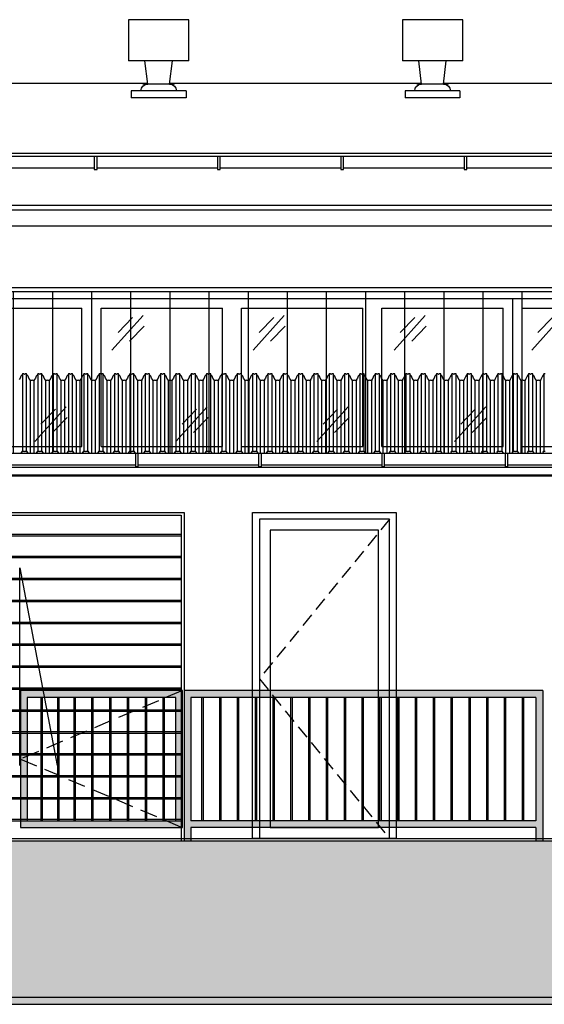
# Model space of a CAD drawing. Header units: millimetres. Extents: x 59331 to 112314, y -16110 to 34390.
# Tile 61 of 198: x 78500 to 78883, y -2555 to -1836. Entities that reach past the tile are written whole.
import ezdxf

# ---------------------------------------------------------------- set-up
doc = ezdxf.new("R2010")
doc.units = ezdxf.units.MM
doc.set_wipeout_variables(frame=1)
doc.linetypes.add('DASHED', pattern=[0.75, 0.5, -0.25])
doc.linetypes.add('DASHEDX2', pattern=[38.1, 25.4, -12.7])
for name, color, linetype in [('_HSA_HATCH ELEWACJA', 8, 'Continuous'), ('_HSA_PRZERYWANE', 153, 'DASHEDX2'), ('_HSA_STOLARKA_ZEWNĘTRZNA', 132, 'Continuous'), ('_HSA_WIDOKOWE', 1, 'Continuous'), ('_HSA_WIDOKOWE_CIENKIE', 8, 'Continuous'), ('_HSA_ŚCIANY_CIENKIE', 2, 'Continuous'), ('_HSA_ŚCIANY_DZIAŁOWE', 6, 'Continuous')]:
    doc.layers.add(name, color=color, linetype=linetype)
doc.layers.add('_HSA_POMOC', color=120, linetype='Continuous', plot=False)

# ---------------------------------------------------------------- blocks, each defined once
blk = doc.blocks.new('A$C4fdbd342')
blk.add_wipeout([(-1742.5, 0), (-1742.5, -115), (-1230, -115), (-1230, 0)])
for p, q in [((-1633, -7), (-1544.5, -7)), ((-1544.5, -108), (-1544.5, -7)), ((-1530.5, -108), (-1530.5, -7)), ((-1530.5, -7), (-1442, -7)), ((-1442, -108), (-1442, -7)), ((-1428, -108), (-1428, -7)), ((-1428, -7), (-1339.5, -7)), ((-1339.5, -108), (-1339.5, -7)), ((-1325.5, -108), (-1325.5, -7)), ((-1325.5, -7), (-1237, -7)), ((-1237, -108), (-1237, -7)), ((-1633, -108), (-1544.5, -108)), ((-1530.5, -108), (-1442, -108)), ((-1428, -108), (-1339.5, -108)), ((-1325.5, -108), (-1237, -108))]:
    blk.add_line(p, q)
at = {"ltscale": 10}
blk.add_lwpolyline([(-1742.5, 0), (-1230, 0), (-1230, -115), (-1742.5, -115)], close=True, dxfattribs=at)
at = {"layer": '_HSA_WIDOKOWE_CIENKIE', "color": 9}
for points in [[(-1522.63, -37.49), (-1499.83, -12.27)], [(-1518.15, -24.77), (-1507.52, -13.86)], [(-1419.63, -37.49), (-1396.83, -12.27)], [(-1415.15, -24.77), (-1404.52, -13.86)], [(-1316.63, -37.49), (-1293.83, -12.27)], [(-1312.15, -24.77), (-1301.52, -13.86)], [(-1509.76, -31.01), (-1499.13, -20.1)], [(-1406.76, -31.01), (-1396.13, -20.1)], [(-1303.76, -31.01), (-1293.13, -20.1)], [(-1578.95, -104.21), (-1556.14, -78.99)], [(-1475.95, -104.21), (-1453.14, -78.99)], [(-1372.95, -104.21), (-1350.14, -78.99)], [(-1272.45, -104.21), (-1249.64, -78.99)], [(-1574.47, -91.49), (-1563.84, -80.58)], [(-1471.47, -91.49), (-1460.84, -80.58)], [(-1368.47, -91.49), (-1357.84, -80.58)], [(-1267.97, -91.49), (-1257.34, -80.58)], [(-1566.07, -97.73), (-1555.44, -86.82)], [(-1463.07, -97.73), (-1452.44, -86.82)], [(-1360.07, -97.73), (-1349.44, -86.82)], [(-1259.57, -97.73), (-1248.94, -86.82)]]:
    blk.add_lwpolyline(points, dxfattribs=at)
blk.add_wipeout([(-1230, 0), (-1230, -115), (-615, -115), (-615, 0)])
for p, q in [((-1223, -108), (-1223, -7)), ((-1223, -7), (-1134.5, -7)), ((-1223, -108), (-1134.5, -108))]:
    blk.add_line(p, q)
at = {"ltscale": 10}
blk.add_lwpolyline([(-1230, 0), (-615, 0), (-615, -115), (-1230, -115)], close=True, dxfattribs=at)
at = {"layer": '_HSA_WIDOKOWE_CIENKIE', "color": 9}
for points in [[(-1216.13, -37.49), (-1193.33, -12.27)], [(-1211.65, -24.77), (-1201.02, -13.86)]]:
    blk.add_lwpolyline(points, dxfattribs=at)
blk = doc.blocks.new('A$Ce0804758')
at = {"transparency": 33554687}
h = blk.add_hatch(dxfattribs=at)
h.set_pattern_fill('ANSI31', color=256, scale=9, angle=45)
h.set_pattern_definition([(90, (-1742.75, -128), (-28.575, 0), [])])
h.paths.add_polyline_path([(-3, -3), (-2055.5, -3), (-2055.5, -128), (-3, -128)])
for points in [[(0, 0), (-2058.5, 0), (-2058.5, -131), (0, -131)], [(-3, -3), (-2055.5, -3), (-2055.5, -128), (-3, -128)]]:
    blk.add_lwpolyline(points, close=True)
blk = doc.blocks.new('A$C109c6418')
blk.add_wipeout([(-240, 0), (-240, 240), (0, 240), (0, 0)])
for p, q in [((-120, 55.22), (-120, 199.5)), ((-120, 199.5), (-92.66, 55.22))]:
    blk.add_line(p, q)
for points in [[(-240, 0), (-240, 240), (0, 240), (0, 0)], [(-238, 0), (-238, 238), (-2, 238), (-2, 0)]]:
    blk.add_lwpolyline(points)
at = {"layer": '_HSA_WIDOKOWE_CIENKIE'}
for p, q in [((-238, 224), (-2, 224)), ((-238, 223), (-2, 223)), ((-238, 208), (-2, 208)), ((-238, 207), (-2, 207)), ((-238, 192), (-2, 192)), ((-238, 191), (-2, 191)), ((-238, 176), (-2, 176)), ((-238, 175), (-2, 175)), ((-238, 160), (-2, 160)), ((-238, 159), (-2, 159)), ((-238, 144), (-2, 144)), ((-238, 143), (-2, 143)), ((-238, 128), (-2, 128)), ((-238, 127), (-2, 127)), ((-238, 112), (-2, 112)), ((-238, 111), (-2, 111)), ((-238, 96), (-2, 96)), ((-238, 95), (-2, 95)), ((-238, 80), (-2, 80)), ((-238, 79), (-2, 79)), ((-238, 64), (-2, 64)), ((-238, 63), (-2, 63)), ((-238, 48), (-2, 48)), ((-238, 47), (-2, 47)), ((-238, 32), (-2, 32)), ((-238, 31), (-2, 31)), ((-238, 16), (-2, 16)), ((-238, 15), (-2, 15))]:
    blk.add_line(p, q, dxfattribs=at)
blk = doc.blocks.new('*U61')
blk.add_wipeout([(0, 8.5), (0, 0), (10264, 0), (10264, 8.5)])
for p, q in [((10264, 8.5), (0, 8.5)), ((10264, 0), (0, 0))]:
    blk.add_line(p, q)
for points in [[(2079.47, -1), (2081.47, -1), (2081.47, 8.5), (2079.47, 8.5)], [(2169.47, -1), (2171.47, -1), (2171.47, 8.5), (2169.47, 8.5)], [(2259.47, -1), (2261.47, -1), (2261.47, 8.5), (2259.47, 8.5)], [(2349.47, -1), (2351.47, -1), (2351.47, 8.5), (2349.47, 8.5)]]:
    blk.add_wipeout(points)
for points in [[(2079.47, -1), (2081.47, -1), (2081.47, 8.5), (2079.47, 8.5)], [(2169.47, -1), (2171.47, -1), (2171.47, 8.5), (2169.47, 8.5)], [(2259.47, -1), (2261.47, -1), (2261.47, 8.5), (2259.47, 8.5)], [(2349.47, -1), (2351.47, -1), (2351.47, 8.5), (2349.47, 8.5)]]:
    blk.add_lwpolyline(points, close=True)
blk = doc.blocks.new('A$Ce0e96bf1')
blk.add_wipeout([(-40, 0), (0, 0), (0, 5), (-7, 5), (-7.01, 5.23), (-7.03, 5.56), (-7.1, 5.99), (-7.18, 6.33), (-7.29, 6.68), (-7.54, 7.26), (-7.74, 7.62), (-8, 8.01), (-8.23, 8.28), (-8.46, 8.54), (-8.73, 8.78), (-8.99, 9), (-9.33, 9.23), (-9.58, 9.38), (-9.94, 9.56), (-10.25, 9.69), (-10.68, 9.82), (-11.05, 9.91), (-11.35, 9.96), (-11.64, 9.99), (-12, 10), (-10, 27), (2, 27), (2, 57), (-42, 57), (-42, 27), (-30, 27), (-28, 10), (-28.21, 10), (-28.9, 9.92), (-29.15, 9.87), (-29.48, 9.77), (-29.81, 9.66), (-30.14, 9.52), (-30.38, 9.4), (-30.86, 9.1), (-31.1, 8.92), (-31.62, 8.44), (-31.76, 8.29), (-32.01, 7.99), (-32.16, 7.77), (-32.36, 7.45), (-32.5, 7.18), (-32.58, 7), (-32.71, 6.67), (-32.79, 6.44), (-32.89, 6.05), (-32.94, 5.8), (-32.98, 5.49), (-32.99, 5.25), (-32.99, 5), (-40, 5)])
for p, q in [((-42, 57), (2, 57)), ((-42, 27), (-42, 57)), ((2, 57), (2, 27)), ((-42, 27), (2, 27)), ((-28, 10), (-30, 27)), ((-12, 10), (-10, 27)), ((-31.54, 10), (-8.46, 10)), ((-40, 5), (0, 5)), ((-40, 5), (-40, 0)), ((-40, 0), (0, 0)), ((0, 5), (0, 0))]:
    blk.add_line(p, q)
for centre, start, end in [((-28, 5), 90, 180), ((-12, 5), 0, 90)]:
    blk.add_arc(centre, 5, start, end)
blk = doc.blocks.new('DASZEK')
for points in [[(2450.17, 68.18), (2449.06, 68.18), (2448.71, 67.44), (2448.03, 66.6), (2447.5, 65.07), (2446.81, 64.11), (2446.6, 63.41), (2445.49, 63.41), (2445.03, 63.7), (2444.57, 63.41), (2443.46, 63.41), (2443.25, 64.11), (2442.56, 65.07), (2442.03, 66.6), (2441.35, 67.44), (2441.01, 68.18), (2439.89, 68.18), (2439.43, 67.88), (2438.98, 68.18), (2437.86, 68.18), (2437.51, 67.44), (2436.83, 66.6), (2436.3, 65.07), (2435.61, 64.11), (2435.41, 63.41), (2434.29, 63.41), (2433.83, 63.7), (2433.38, 63.41), (2432.26, 63.41), (2432.06, 64.11), (2431.37, 65.07), (2430.84, 66.6), (2430.16, 67.44), (2429.81, 68.18), (2428.69, 68.18), (2428.23, 67.88), (2427.78, 68.18), (2426.66, 68.18), (2426.31, 67.44), (2425.63, 66.6), (2425.1, 65.07), (2424.41, 64.11), (2424.21, 63.41), (2423.09, 63.41), (2422.64, 63.7), (2422.18, 63.41), (2421.06, 63.41), (2420.86, 64.11), (2420.17, 65.07), (2419.64, 66.6), (2418.96, 67.44), (2418.61, 68.18), (2417.49, 68.18), (2417.04, 67.88), (2416.58, 68.18), (2415.46, 68.18), (2415.12, 67.44), (2414.44, 66.6), (2413.91, 65.07), (2413.22, 64.11), (2413.01, 63.41), (2411.9, 63.41), (2411.44, 63.7), (2410.98, 63.41), (2409.87, 63.41), (2409.66, 64.11), (2408.97, 65.07), (2408.44, 66.6), (2407.76, 67.44), (2407.41, 68.18), (2406.3, 68.18), (2405.84, 67.88), (2405.38, 68.18), (2404.27, 68.18), (2403.92, 67.44), (2403.24, 66.6), (2402.71, 65.07), (2402.02, 64.11), (2401.81, 63.41), (2400.7, 63.41), (2400.24, 63.7), (2399.78, 63.41), (2398.67, 63.41), (2398.46, 64.11), (2397.77, 65.07), (2397.24, 66.6), (2396.56, 67.44), (2396.21, 68.18), (2395.1, 68.18), (2394.64, 67.88), (2394.18, 68.18), (2393.07, 68.18), (2392.72, 67.44), (2392.04, 66.6), (2391.51, 65.07), (2390.82, 64.11), (2390.61, 63.41), (2389.5, 63.41), (2389.04, 63.7), (2388.58, 63.41), (2387.47, 63.41), (2387.26, 64.11), (2386.57, 65.07), (2386.04, 66.6), (2385.36, 67.44), (2385.01, 68.18), (2383.9, 68.18), (2383.44, 67.88), (2382.98, 68.18), (2381.87, 68.18), (2381.52, 67.44), (2380.84, 66.6), (2380.31, 65.07), (2379.62, 64.11), (2379.41, 63.41), (2378.3, 63.41), (2377.84, 63.7), (2377.38, 63.41), (2376.27, 63.41), (2376.06, 64.11), (2375.37, 65.07), (2374.84, 66.6), (2374.16, 67.44), (2373.82, 68.18), (2372.7, 68.18), (2372.24, 67.88), (2371.79, 68.18), (2370.67, 68.18), (2370.32, 67.44), (2369.64, 66.6), (2369.11, 65.07), (2368.42, 64.11), (2368.22, 63.41), (2367.1, 63.41), (2366.64, 63.7), (2366.19, 63.41), (2365.07, 63.41), (2364.87, 64.11), (2364.18, 65.07), (2363.65, 66.6), (2362.97, 67.44), (2362.62, 68.18), (2361.5, 68.18), (2361.04, 67.88), (2360.59, 68.18), (2359.47, 68.18), (2359.12, 67.44), (2358.44, 66.6), (2357.91, 65.07), (2357.22, 64.11), (2357.02, 63.41), (2355.9, 63.41), (2355.45, 63.7), (2354.99, 63.41), (2353.87, 63.41), (2353.67, 64.11), (2352.98, 65.07), (2352.45, 66.6), (2351.77, 67.44), (2351.42, 68.18), (2350.3, 68.18), (2349.85, 67.88), (2349.39, 68.18), (2348.27, 68.18), (2347.93, 67.44), (2347.25, 66.6), (2346.72, 65.07), (2346.03, 64.11), (2345.82, 63.41), (2344.71, 63.41), (2344.25, 63.7), (2343.79, 63.41), (2342.68, 63.41), (2342.47, 64.11), (2341.78, 65.07), (2341.25, 66.6), (2340.57, 67.44), (2340.22, 68.18), (2339.11, 68.18), (2338.65, 67.88), (2338.19, 68.18), (2337.08, 68.18), (2336.73, 67.44), (2336.05, 66.6), (2335.52, 65.07), (2334.83, 64.11), (2334.62, 63.41), (2333.51, 63.41), (2333.05, 63.7), (2332.59, 63.41), (2331.48, 63.41), (2331.27, 64.11), (2330.58, 65.07), (2330.05, 66.6), (2329.37, 67.44), (2329.02, 68.18), (2327.91, 68.18), (2327.45, 67.88), (2326.99, 68.18), (2325.88, 68.18), (2325.53, 67.44), (2324.85, 66.6), (2324.32, 65.07), (2323.63, 64.11), (2323.42, 63.41), (2322.31, 63.41), (2321.85, 63.7), (2321.39, 63.41), (2320.28, 63.41), (2320.07, 64.11), (2319.38, 65.07), (2318.85, 66.6), (2318.17, 67.44), (2317.82, 68.18), (2316.71, 68.18), (2316.25, 67.88), (2315.79, 68.18), (2314.68, 68.18), (2314.33, 67.44), (2313.65, 66.6), (2313.12, 65.07), (2312.43, 64.11), (2312.22, 63.41), (2311.11, 63.41), (2310.65, 63.7), (2310.19, 63.41), (2309.08, 63.41), (2308.87, 64.11), (2308.18, 65.07), (2307.65, 66.6), (2306.97, 67.44), (2306.63, 68.18), (2305.51, 68.18), (2305.05, 67.88), (2304.6, 68.18), (2303.48, 68.18), (2303.13, 67.44), (2302.45, 66.6), (2301.92, 65.07), (2301.23, 64.11), (2301.03, 63.41), (2299.91, 63.41), (2299.45, 63.7), (2299, 63.41), (2297.88, 63.41), (2297.68, 64.11), (2296.99, 65.07), (2296.46, 66.6), (2295.78, 67.44), (2295.43, 68.18), (2294.31, 68.18), (2293.85, 67.88), (2293.4, 68.18), (2292.28, 68.18), (2291.93, 67.44), (2291.25, 66.6), (2290.72, 65.07), (2290.03, 64.11), (2289.83, 63.41), (2288.71, 63.41), (2288.26, 63.7), (2287.8, 63.41), (2286.68, 63.41), (2286.48, 64.11), (2285.79, 65.07), (2285.26, 66.6), (2284.58, 67.44), (2284.23, 68.18), (2283.11, 68.18), (2282.66, 67.88), (2282.2, 68.18), (2281.08, 68.18), (2280.74, 67.44), (2280.06, 66.6), (2279.53, 65.07), (2278.84, 64.11), (2278.63, 63.41), (2277.52, 63.41), (2277.06, 63.7), (2276.6, 63.41), (2275.49, 63.41), (2275.28, 64.11), (2274.59, 65.07), (2274.06, 66.6), (2273.38, 67.44), (2273.03, 68.18), (2271.92, 68.18), (2271.46, 67.88), (2271, 68.18), (2269.89, 68.18), (2269.54, 67.44), (2268.86, 66.6), (2268.33, 65.07), (2267.64, 64.11), (2267.43, 63.41), (2266.32, 63.41), (2265.86, 63.7), (2265.4, 63.41), (2264.29, 63.41), (2264.08, 64.11), (2263.39, 65.07), (2262.86, 66.6), (2262.18, 67.44), (2261.83, 68.18), (2260.72, 68.18), (2260.26, 67.88), (2259.8, 68.18), (2258.69, 68.18), (2258.34, 67.44), (2257.66, 66.6), (2257.13, 65.07), (2256.44, 64.11), (2256.23, 63.41), (2255.12, 63.41), (2254.66, 63.7), (2254.2, 63.41), (2253.09, 63.41), (2252.88, 64.11), (2252.19, 65.07), (2251.66, 66.6), (2250.98, 67.44), (2250.63, 68.18), (2249.52, 68.18), (2249.06, 67.88), (2248.6, 68.18), (2247.49, 68.18), (2247.14, 67.44), (2246.46, 66.6), (2245.93, 65.07), (2245.24, 64.11), (2245.03, 63.41), (2243.92, 63.41), (2243.46, 63.7), (2243, 63.41), (2241.89, 63.41), (2241.68, 64.11), (2240.99, 65.07), (2240.46, 66.6), (2239.78, 67.44), (2239.44, 68.18), (2238.32, 68.18), (2237.86, 67.88), (2237.41, 68.18), (2236.29, 68.18), (2235.94, 67.44), (2235.26, 66.6), (2234.73, 65.07), (2234.04, 64.11), (2233.84, 63.41), (2232.72, 63.41), (2232.26, 63.7), (2231.81, 63.41), (2230.69, 63.41), (2230.49, 64.11), (2229.8, 65.07), (2229.27, 66.6), (2228.59, 67.44), (2228.24, 68.18), (2227.12, 68.18), (2226.66, 67.88), (2226.21, 68.18), (2225.09, 68.18), (2224.74, 67.44), (2224.06, 66.6), (2223.53, 65.07), (2222.84, 64.11), (2222.64, 63.41), (2221.52, 63.41), (2221.07, 63.7), (2220.61, 63.41), (2219.49, 63.41), (2219.29, 64.11), (2218.6, 65.07), (2218.07, 66.6), (2217.39, 67.44), (2217.04, 68.18), (2215.92, 68.18), (2215.47, 67.88), (2215.01, 68.18), (2213.89, 68.18), (2213.55, 67.44), (2212.87, 66.6), (2212.34, 65.07), (2211.65, 64.11), (2211.44, 63.41), (2210.33, 63.41), (2209.87, 63.7), (2209.41, 63.41), (2208.3, 63.41), (2208.09, 64.11), (2207.4, 65.07), (2206.87, 66.6), (2206.19, 67.44), (2205.84, 68.18), (2204.73, 68.18), (2204.27, 67.88), (2203.81, 68.18), (2202.7, 68.18), (2202.35, 67.44), (2201.67, 66.6), (2201.14, 65.07), (2200.45, 64.11), (2200.24, 63.41), (2199.13, 63.41), (2198.67, 63.7), (2198.21, 63.41), (2197.1, 63.41), (2196.89, 64.11), (2196.2, 65.07), (2195.67, 66.6), (2194.99, 67.44), (2194.64, 68.18), (2193.53, 68.18), (2193.07, 67.88), (2192.61, 68.18), (2191.5, 68.18), (2191.15, 67.44), (2190.47, 66.6), (2189.94, 65.07), (2189.25, 64.11), (2189.04, 63.41), (2187.93, 63.41), (2187.47, 63.7), (2187.01, 63.41), (2185.9, 63.41), (2185.69, 64.11), (2185, 65.07), (2184.47, 66.6), (2183.79, 67.44), (2183.44, 68.18), (2182.33, 68.18), (2181.87, 67.88), (2181.41, 68.18), (2180.3, 68.18), (2179.95, 67.44), (2179.27, 66.6), (2178.74, 65.07), (2178.05, 64.11), (2177.84, 63.41), (2176.73, 63.41), (2176.27, 63.7), (2175.81, 63.41), (2174.7, 63.41), (2174.49, 64.11), (2173.8, 65.07), (2173.27, 66.6), (2172.59, 67.44), (2172.25, 68.18), (2171.13, 68.18), (2170.67, 67.88), (2170.22, 68.18), (2169.1, 68.18), (2168.75, 67.44), (2168.07, 66.6), (2167.54, 65.07), (2166.85, 64.11), (2166.65, 63.41), (2165.53, 63.41), (2165.07, 63.7), (2164.62, 63.41), (2163.5, 63.41), (2163.3, 64.11), (2162.61, 65.07), (2162.08, 66.6), (2161.4, 67.44), (2161.05, 68.18), (2159.93, 68.18), (2159.48, 67.88), (2159.02, 68.18), (2157.9, 68.18), (2157.55, 67.44), (2156.87, 66.6), (2156.34, 65.07), (2155.65, 64.11), (2155.45, 63.41), (2154.33, 63.41), (2153.88, 63.7), (2153.42, 63.41), (2152.3, 63.41), (2152.1, 64.11), (2151.41, 65.07), (2150.88, 66.6), (2150.2, 67.44), (2149.85, 68.18), (2148.73, 68.18), (2148.28, 67.88), (2147.82, 68.18), (2146.7, 68.18), (2146.36, 67.44), (2145.68, 66.6), (2145.15, 65.07), (2144.46, 64.11), (2144.25, 63.41), (2143.14, 63.41), (2142.68, 63.7), (2142.22, 63.41), (2141.11, 63.41), (2140.9, 64.11), (2140.21, 65.07), (2139.68, 66.6), (2139, 67.44), (2138.65, 68.18), (2137.54, 68.18), (2137.08, 67.88), (2136.62, 68.18), (2135.51, 68.18), (2135.16, 67.44), (2134.48, 66.6), (2133.95, 65.07), (2133.26, 64.11), (2133.05, 63.41), (2131.94, 63.41), (2131.48, 63.7), (2131.02, 63.41), (2129.91, 63.41), (2129.7, 64.11), (2129.01, 65.07), (2128.48, 66.6), (2127.8, 67.44), (2127.45, 68.18), (2126.34, 68.18), (2125.88, 67.88), (2125.42, 68.18), (2124.31, 68.18), (2123.96, 67.44), (2123.28, 66.6), (2122.75, 65.07), (2122.06, 64.11), (2121.85, 63.41), (2120.74, 63.41), (2120.28, 63.7), (2119.82, 63.41), (2118.71, 63.41), (2118.5, 64.11), (2117.81, 65.07), (2117.28, 66.6), (2116.6, 67.44), (2116.25, 68.18), (2115.14, 68.18), (2114.68, 67.88), (2114.22, 68.18), (2113.11, 68.18), (2112.76, 67.44), (2112.08, 66.6), (2111.55, 65.07), (2110.86, 64.11), (2110.65, 63.41), (2109.54, 63.41), (2109.08, 63.7), (2108.62, 63.41), (2107.51, 63.41), (2107.3, 64.11), (2106.61, 65.07), (2106.08, 66.6), (2105.4, 67.44), (2105.06, 68.18), (2103.94, 68.18), (2103.48, 67.88), (2103.03, 68.18), (2101.91, 68.18), (2101.56, 67.44), (2100.88, 66.6), (2100.35, 65.07), (2099.66, 64.11), (2099.46, 63.41), (2098.34, 63.41), (2097.88, 63.7), (2097.43, 63.41), (2096.31, 63.41), (2096.11, 64.11), (2095.42, 65.07), (2094.89, 66.6), (2094.21, 67.44), (2093.86, 68.18), (2092.74, 68.18), (2092.29, 67.88), (2091.83, 68.18), (2090.71, 68.18), (2090.36, 67.44), (2089.68, 66.6), (2089.15, 65.07), (2088.46, 64.11), (2088.26, 63.41), (2087.14, 63.41), (2086.69, 63.7), (2086.23, 63.41), (2085.11, 63.41), (2084.91, 64.11), (2084.22, 65.07), (2083.69, 66.6), (2083.01, 67.44), (2082.66, 68.18), (2081.54, 68.18), (2081.09, 67.88), (2080.63, 68.18), (2079.51, 68.18), (2079.17, 67.44), (2078.49, 66.6), (2077.96, 65.07), (2077.27, 64.11), (2077.06, 63.41), (2075.95, 63.41), (2075.49, 63.7), (2075.03, 63.41), (2073.92, 63.41), (2073.71, 64.11), (2073.02, 65.07), (2072.49, 66.6), (2071.81, 67.44), (2071.46, 68.18), (2070.35, 68.18), (2069.89, 67.88), (2069.43, 68.18), (2068.32, 68.18), (2067.97, 67.44), (2067.29, 66.6), (2066.76, 65.07), (2066.07, 64.11)], [(2066.07, 7.73), (2066.76, 8.69), (2067.29, 10.22), (2067.97, 11.06), (2068.32, 11.8), (2069.43, 11.8), (2069.89, 11.5), (2070.35, 11.8), (2071.46, 11.8), (2071.81, 11.06), (2072.49, 10.22), (2073.02, 8.69), (2073.71, 7.73), (2073.92, 7.03), (2075.03, 7.03), (2075.49, 7.32), (2075.95, 7.03), (2077.06, 7.03), (2077.27, 7.73), (2077.96, 8.69), (2078.49, 10.22), (2079.17, 11.06), (2079.51, 11.8), (2080.63, 11.8), (2081.09, 11.5), (2081.54, 11.8), (2082.66, 11.8), (2083.01, 11.06), (2083.69, 10.22), (2084.22, 8.69), (2084.91, 7.73), (2085.11, 7.03), (2086.23, 7.03), (2086.69, 7.32), (2087.14, 7.03), (2088.26, 7.03), (2088.46, 7.73), (2089.15, 8.69), (2089.68, 10.22), (2090.36, 11.06), (2090.71, 11.8), (2091.83, 11.8), (2092.29, 11.5), (2092.74, 11.8), (2093.86, 11.8), (2094.21, 11.06), (2094.89, 10.22), (2095.42, 8.69), (2096.11, 7.73), (2096.31, 7.03), (2097.43, 7.03), (2097.88, 7.32), (2098.34, 7.03), (2099.46, 7.03), (2099.66, 7.73), (2100.35, 8.69), (2100.88, 10.22), (2101.56, 11.06), (2101.91, 11.8), (2103.03, 11.8), (2103.48, 11.5), (2103.94, 11.8), (2105.06, 11.8), (2105.4, 11.06), (2106.08, 10.22), (2106.61, 8.69), (2107.3, 7.73), (2107.51, 7.03), (2108.62, 7.03), (2109.08, 7.32), (2109.54, 7.03), (2110.65, 7.03), (2110.86, 7.73), (2111.55, 8.69), (2112.08, 10.22), (2112.76, 11.06), (2113.11, 11.8), (2114.22, 11.8), (2114.68, 11.5), (2115.14, 11.8), (2116.25, 11.8), (2116.6, 11.06), (2117.28, 10.22), (2117.81, 8.69), (2118.5, 7.73), (2118.71, 7.03), (2119.82, 7.03), (2120.28, 7.32), (2120.74, 7.03), (2121.85, 7.03), (2122.06, 7.73), (2122.75, 8.69), (2123.28, 10.22), (2123.96, 11.06), (2124.31, 11.8), (2125.42, 11.8), (2125.88, 11.5), (2126.34, 11.8), (2127.45, 11.8), (2127.8, 11.06), (2128.48, 10.22), (2129.01, 8.69), (2129.7, 7.73), (2129.91, 7.03), (2131.02, 7.03), (2131.48, 7.32), (2131.94, 7.03), (2133.05, 7.03), (2133.26, 7.73), (2133.95, 8.69), (2134.48, 10.22), (2135.16, 11.06), (2135.51, 11.8), (2136.62, 11.8), (2137.08, 11.5), (2137.54, 11.8), (2138.65, 11.8), (2139, 11.06), (2139.68, 10.22), (2140.21, 8.69), (2140.9, 7.73), (2141.11, 7.03), (2142.22, 7.03), (2142.68, 7.32), (2143.14, 7.03), (2144.25, 7.03), (2144.46, 7.73), (2145.15, 8.69), (2145.68, 10.22), (2146.36, 11.06), (2146.7, 11.8), (2147.82, 11.8), (2148.28, 11.5), (2148.73, 11.8), (2149.85, 11.8), (2150.2, 11.06), (2150.88, 10.22), (2151.41, 8.69), (2152.1, 7.73), (2152.3, 7.03), (2153.42, 7.03), (2153.88, 7.32), (2154.33, 7.03), (2155.45, 7.03), (2155.65, 7.73), (2156.34, 8.69), (2156.87, 10.22), (2157.55, 11.06), (2157.9, 11.8), (2159.02, 11.8), (2159.48, 11.5), (2159.93, 11.8), (2161.05, 11.8), (2161.4, 11.06), (2162.08, 10.22), (2162.61, 8.69), (2163.3, 7.73), (2163.5, 7.03), (2164.62, 7.03), (2165.07, 7.32), (2165.53, 7.03), (2166.65, 7.03), (2166.85, 7.73), (2167.54, 8.69), (2168.07, 10.22), (2168.75, 11.06), (2169.1, 11.8), (2170.22, 11.8), (2170.67, 11.5), (2171.13, 11.8), (2172.25, 11.8), (2172.59, 11.06), (2173.27, 10.22), (2173.8, 8.69), (2174.49, 7.73), (2174.7, 7.03), (2175.81, 7.03), (2176.27, 7.32), (2176.73, 7.03), (2177.84, 7.03), (2178.05, 7.73), (2178.74, 8.69), (2179.27, 10.22), (2179.95, 11.06), (2180.3, 11.8), (2181.41, 11.8), (2181.87, 11.5), (2182.33, 11.8), (2183.44, 11.8), (2183.79, 11.06), (2184.47, 10.22), (2185, 8.69), (2185.69, 7.73), (2185.9, 7.03), (2187.01, 7.03), (2187.47, 7.32), (2187.93, 7.03), (2189.04, 7.03), (2189.25, 7.73), (2189.94, 8.69), (2190.47, 10.22), (2191.15, 11.06), (2191.5, 11.8), (2192.61, 11.8), (2193.07, 11.5), (2193.53, 11.8), (2194.64, 11.8), (2194.99, 11.06), (2195.67, 10.22), (2196.2, 8.69), (2196.89, 7.73), (2197.1, 7.03), (2198.21, 7.03), (2198.67, 7.32), (2199.13, 7.03), (2200.24, 7.03), (2200.45, 7.73), (2201.14, 8.69), (2201.67, 10.22), (2202.35, 11.06), (2202.7, 11.8), (2203.81, 11.8), (2204.27, 11.5), (2204.73, 11.8), (2205.84, 11.8), (2206.19, 11.06), (2206.87, 10.22), (2207.4, 8.69), (2208.09, 7.73), (2208.3, 7.03), (2209.41, 7.03), (2209.87, 7.32), (2210.33, 7.03), (2211.44, 7.03), (2211.65, 7.73), (2212.34, 8.69), (2212.87, 10.22), (2213.55, 11.06), (2213.89, 11.8), (2215.01, 11.8), (2215.47, 11.5), (2215.92, 11.8), (2217.04, 11.8), (2217.39, 11.06), (2218.07, 10.22), (2218.6, 8.69), (2219.29, 7.73), (2219.49, 7.03), (2220.61, 7.03), (2221.07, 7.32), (2221.52, 7.03), (2222.64, 7.03), (2222.84, 7.73), (2223.53, 8.69), (2224.06, 10.22), (2224.74, 11.06), (2225.09, 11.8), (2226.21, 11.8), (2226.66, 11.5), (2227.12, 11.8), (2228.24, 11.8), (2228.59, 11.06), (2229.27, 10.22), (2229.8, 8.69), (2230.49, 7.73), (2230.69, 7.03), (2231.81, 7.03), (2232.26, 7.32), (2232.72, 7.03), (2233.84, 7.03), (2234.04, 7.73), (2234.73, 8.69), (2235.26, 10.22), (2235.94, 11.06), (2236.29, 11.8), (2237.41, 11.8), (2237.86, 11.5), (2238.32, 11.8), (2239.44, 11.8), (2239.78, 11.06), (2240.46, 10.22), (2240.99, 8.69), (2241.68, 7.73), (2241.89, 7.03), (2243, 7.03), (2243.46, 7.32), (2243.92, 7.03), (2245.03, 7.03), (2245.24, 7.73), (2245.93, 8.69), (2246.46, 10.22), (2247.14, 11.06), (2247.49, 11.8), (2248.6, 11.8), (2249.06, 11.5), (2249.52, 11.8), (2250.63, 11.8), (2250.98, 11.06), (2251.66, 10.22), (2252.19, 8.69), (2252.88, 7.73), (2253.09, 7.03), (2254.2, 7.03), (2254.66, 7.32), (2255.12, 7.03), (2256.23, 7.03), (2256.44, 7.73), (2257.13, 8.69), (2257.66, 10.22), (2258.34, 11.06), (2258.69, 11.8), (2259.8, 11.8), (2260.26, 11.5), (2260.72, 11.8), (2261.83, 11.8), (2262.18, 11.06), (2262.86, 10.22), (2263.39, 8.69), (2264.08, 7.73), (2264.29, 7.03), (2265.4, 7.03), (2265.86, 7.32), (2266.32, 7.03), (2267.43, 7.03), (2267.64, 7.73), (2268.33, 8.69), (2268.86, 10.22), (2269.54, 11.06), (2269.89, 11.8), (2271, 11.8), (2271.46, 11.5), (2271.92, 11.8), (2273.03, 11.8), (2273.38, 11.06), (2274.06, 10.22), (2274.59, 8.69), (2275.28, 7.73), (2275.49, 7.03), (2276.6, 7.03), (2277.06, 7.32), (2277.52, 7.03), (2278.63, 7.03), (2278.84, 7.73), (2279.53, 8.69), (2280.06, 10.22), (2280.74, 11.06), (2281.08, 11.8), (2282.2, 11.8), (2282.66, 11.5), (2283.11, 11.8), (2284.23, 11.8), (2284.58, 11.06), (2285.26, 10.22), (2285.79, 8.69), (2286.48, 7.73), (2286.68, 7.03), (2287.8, 7.03), (2288.26, 7.32), (2288.71, 7.03), (2289.83, 7.03), (2290.03, 7.73), (2290.72, 8.69), (2291.25, 10.22), (2291.93, 11.06), (2292.28, 11.8), (2293.4, 11.8), (2293.85, 11.5), (2294.31, 11.8), (2295.43, 11.8), (2295.78, 11.06), (2296.46, 10.22), (2296.99, 8.69), (2297.68, 7.73), (2297.88, 7.03), (2299, 7.03), (2299.45, 7.32), (2299.91, 7.03), (2301.03, 7.03), (2301.23, 7.73), (2301.92, 8.69), (2302.45, 10.22), (2303.13, 11.06), (2303.48, 11.8), (2304.6, 11.8), (2305.05, 11.5), (2305.51, 11.8), (2306.63, 11.8), (2306.97, 11.06), (2307.65, 10.22), (2308.18, 8.69), (2308.87, 7.73), (2309.08, 7.03), (2310.19, 7.03), (2310.65, 7.32), (2311.11, 7.03), (2312.22, 7.03), (2312.43, 7.73), (2313.12, 8.69), (2313.65, 10.22), (2314.33, 11.06), (2314.68, 11.8), (2315.79, 11.8), (2316.25, 11.5), (2316.71, 11.8), (2317.82, 11.8), (2318.17, 11.06), (2318.85, 10.22), (2319.38, 8.69), (2320.07, 7.73), (2320.28, 7.03), (2321.39, 7.03), (2321.85, 7.32), (2322.31, 7.03), (2323.42, 7.03), (2323.63, 7.73), (2324.32, 8.69), (2324.85, 10.22), (2325.53, 11.06), (2325.88, 11.8), (2326.99, 11.8), (2327.45, 11.5), (2327.91, 11.8), (2329.02, 11.8), (2329.37, 11.06), (2330.05, 10.22), (2330.58, 8.69), (2331.27, 7.73), (2331.48, 7.03), (2332.59, 7.03), (2333.05, 7.32), (2333.51, 7.03), (2334.62, 7.03), (2334.83, 7.73), (2335.52, 8.69), (2336.05, 10.22), (2336.73, 11.06), (2337.08, 11.8), (2338.19, 11.8), (2338.65, 11.5), (2339.11, 11.8), (2340.22, 11.8), (2340.57, 11.06), (2341.25, 10.22), (2341.78, 8.69), (2342.47, 7.73), (2342.68, 7.03), (2343.79, 7.03), (2344.25, 7.32), (2344.71, 7.03), (2345.82, 7.03), (2346.03, 7.73), (2346.72, 8.69), (2347.25, 10.22), (2347.93, 11.06), (2348.27, 11.8), (2349.39, 11.8), (2349.85, 11.5), (2350.3, 11.8), (2351.42, 11.8), (2351.77, 11.06), (2352.45, 10.22), (2352.98, 8.69), (2353.67, 7.73), (2353.87, 7.03), (2354.99, 7.03), (2355.45, 7.32), (2355.9, 7.03), (2357.02, 7.03), (2357.22, 7.73), (2357.91, 8.69), (2358.44, 10.22), (2359.12, 11.06), (2359.47, 11.8), (2360.59, 11.8), (2361.04, 11.5), (2361.5, 11.8), (2362.62, 11.8), (2362.97, 11.06), (2363.65, 10.22), (2364.18, 8.69), (2364.87, 7.73), (2365.07, 7.03), (2366.19, 7.03), (2366.64, 7.32), (2367.1, 7.03), (2368.22, 7.03), (2368.42, 7.73), (2369.11, 8.69), (2369.64, 10.22), (2370.32, 11.06), (2370.67, 11.8), (2371.79, 11.8), (2372.24, 11.5), (2372.7, 11.8), (2373.82, 11.8), (2374.16, 11.06), (2374.84, 10.22), (2375.37, 8.69), (2376.06, 7.73), (2376.27, 7.03), (2377.38, 7.03), (2377.84, 7.32), (2378.3, 7.03), (2379.41, 7.03), (2379.62, 7.73), (2380.31, 8.69), (2380.84, 10.22), (2381.52, 11.06), (2381.87, 11.8), (2382.98, 11.8), (2383.44, 11.5), (2383.9, 11.8), (2385.01, 11.8), (2385.36, 11.06), (2386.04, 10.22), (2386.57, 8.69), (2387.26, 7.73), (2387.47, 7.03), (2388.58, 7.03), (2389.04, 7.32), (2389.5, 7.03), (2390.61, 7.03), (2390.82, 7.73), (2391.51, 8.69), (2392.04, 10.22), (2392.72, 11.06), (2393.07, 11.8), (2394.18, 11.8), (2394.64, 11.5), (2395.1, 11.8), (2396.21, 11.8), (2396.56, 11.06), (2397.24, 10.22), (2397.77, 8.69), (2398.46, 7.73), (2398.67, 7.03), (2399.78, 7.03), (2400.24, 7.32), (2400.7, 7.03), (2401.81, 7.03), (2402.02, 7.73), (2402.71, 8.69), (2403.24, 10.22), (2403.92, 11.06), (2404.27, 11.8), (2405.38, 11.8), (2405.84, 11.5), (2406.3, 11.8), (2407.41, 11.8), (2407.76, 11.06), (2408.44, 10.22), (2408.97, 8.69), (2409.66, 7.73), (2409.87, 7.03), (2410.98, 7.03), (2411.44, 7.32), (2411.9, 7.03), (2413.01, 7.03), (2413.22, 7.73), (2413.91, 8.69), (2414.44, 10.22), (2415.12, 11.06), (2415.46, 11.8), (2416.58, 11.8), (2417.04, 11.5), (2417.49, 11.8), (2418.61, 11.8), (2418.96, 11.06), (2419.64, 10.22), (2420.17, 8.69), (2420.86, 7.73), (2421.06, 7.03), (2422.18, 7.03), (2422.64, 7.32), (2423.09, 7.03), (2424.21, 7.03), (2424.41, 7.73), (2425.1, 8.69), (2425.63, 10.22), (2426.31, 11.06), (2426.66, 11.8), (2427.78, 11.8), (2428.23, 11.5), (2428.69, 11.8), (2429.81, 11.8), (2430.16, 11.06), (2430.84, 10.22), (2431.37, 8.69), (2432.06, 7.73), (2432.26, 7.03), (2433.38, 7.03), (2433.83, 7.32), (2434.29, 7.03), (2435.41, 7.03), (2435.61, 7.73), (2436.3, 8.69), (2436.83, 10.22), (2437.51, 11.06), (2437.86, 11.8), (2438.98, 11.8), (2439.43, 11.5), (2439.89, 11.8), (2441.01, 11.8), (2441.35, 11.06), (2442.03, 10.22), (2442.56, 8.69), (2443.25, 7.73), (2443.46, 7.03), (2444.57, 7.03), (2445.03, 7.32), (2445.49, 7.03), (2446.6, 7.03), (2446.81, 7.73), (2447.5, 8.69), (2448.03, 10.22), (2448.71, 11.06), (2449.06, 11.8), (2450.17, 11.8)]]:
    blk.add_lwpolyline(points)
at = {"layer": '_HSA_WIDOKOWE_CIENKIE'}
for p, q in [((2068.32, 68.18), (2068.32, 11.8)), ((2071.46, 11.8), (2071.46, 68.18)), ((2079.51, 68.18), (2079.51, 11.8)), ((2082.66, 11.8), (2082.66, 68.18)), ((2090.71, 68.18), (2090.71, 11.8)), ((2093.86, 11.8), (2093.86, 68.18)), ((2101.91, 68.18), (2101.91, 11.8)), ((2105.06, 11.8), (2105.06, 68.18)), ((2113.11, 68.18), (2113.11, 11.8)), ((2116.25, 11.8), (2116.25, 68.18)), ((2124.31, 68.18), (2124.31, 11.8)), ((2127.45, 11.8), (2127.45, 68.18)), ((2135.51, 68.18), (2135.51, 11.8)), ((2138.65, 11.8), (2138.65, 68.18)), ((2146.7, 68.18), (2146.7, 11.8)), ((2149.85, 11.8), (2149.85, 68.18)), ((2157.9, 68.18), (2157.9, 11.8)), ((2161.05, 11.8), (2161.05, 68.18)), ((2169.1, 68.18), (2169.1, 11.8)), ((2172.25, 11.8), (2172.25, 68.18)), ((2180.3, 68.18), (2180.3, 11.8)), ((2183.44, 11.8), (2183.44, 68.18)), ((2191.5, 68.18), (2191.5, 11.8)), ((2194.64, 11.8), (2194.64, 68.18)), ((2202.7, 68.18), (2202.7, 11.8)), ((2205.84, 11.8), (2205.84, 68.18)), ((2213.89, 68.18), (2213.89, 11.8)), ((2217.04, 11.8), (2217.04, 68.18)), ((2225.09, 68.18), (2225.09, 11.8)), ((2228.24, 11.8), (2228.24, 68.18)), ((2236.29, 68.18), (2236.29, 11.8)), ((2239.44, 11.8), (2239.44, 68.18)), ((2247.49, 68.18), (2247.49, 11.8)), ((2250.63, 11.8), (2250.63, 68.18)), ((2258.69, 68.18), (2258.69, 11.8)), ((2261.83, 11.8), (2261.83, 68.18)), ((2269.89, 68.18), (2269.89, 11.8)), ((2273.03, 11.8), (2273.03, 68.18)), ((2281.08, 68.18), (2281.08, 11.8)), ((2284.23, 11.8), (2284.23, 68.18)), ((2292.28, 68.18), (2292.28, 11.8)), ((2295.43, 11.8), (2295.43, 68.18)), ((2303.48, 68.18), (2303.48, 11.8)), ((2306.63, 11.8), (2306.63, 68.18)), ((2314.68, 68.18), (2314.68, 11.8)), ((2317.82, 11.8), (2317.82, 68.18)), ((2325.88, 68.18), (2325.88, 11.8)), ((2329.02, 11.8), (2329.02, 68.18)), ((2337.08, 68.18), (2337.08, 11.8)), ((2340.22, 11.8), (2340.22, 68.18)), ((2348.27, 68.18), (2348.27, 11.8)), ((2351.42, 11.8), (2351.42, 68.18)), ((2359.47, 68.18), (2359.47, 11.8)), ((2362.62, 11.8), (2362.62, 68.18)), ((2370.67, 68.18), (2370.67, 11.8)), ((2373.82, 11.8), (2373.82, 68.18)), ((2381.87, 68.18), (2381.87, 11.8)), ((2385.01, 11.8), (2385.01, 68.18)), ((2393.07, 68.18), (2393.07, 11.8)), ((2396.21, 11.8), (2396.21, 68.18)), ((2404.27, 68.18), (2404.27, 11.8)), ((2407.41, 11.8), (2407.41, 68.18)), ((2415.46, 68.18), (2415.46, 11.8)), ((2418.61, 11.8), (2418.61, 68.18)), ((2426.66, 68.18), (2426.66, 11.8)), ((2429.81, 11.8), (2429.81, 68.18)), ((2437.86, 68.18), (2437.86, 11.8)), ((2441.01, 11.8), (2441.01, 68.18)), ((2449.06, 68.18), (2449.06, 11.8)), ((2073.92, 63.41), (2073.92, 7.03)), ((2077.06, 7.03), (2077.06, 63.41)), ((2085.11, 63.41), (2085.11, 7.03)), ((2088.26, 7.03), (2088.26, 63.41)), ((2096.31, 63.41), (2096.31, 7.03)), ((2099.46, 7.03), (2099.46, 63.41)), ((2107.51, 63.41), (2107.51, 7.03)), ((2110.65, 7.03), (2110.65, 63.41)), ((2118.71, 63.41), (2118.71, 7.03)), ((2121.85, 7.03), (2121.85, 63.41)), ((2129.91, 63.41), (2129.91, 7.03)), ((2133.05, 7.03), (2133.05, 63.41)), ((2141.11, 63.41), (2141.11, 7.03)), ((2144.25, 7.03), (2144.25, 63.41)), ((2152.3, 63.41), (2152.3, 7.03)), ((2155.45, 7.03), (2155.45, 63.41)), ((2163.5, 63.41), (2163.5, 7.03)), ((2166.65, 7.03), (2166.65, 63.41)), ((2174.7, 63.41), (2174.7, 7.03)), ((2177.84, 7.03), (2177.84, 63.41)), ((2185.9, 63.41), (2185.9, 7.03)), ((2189.04, 7.03), (2189.04, 63.41)), ((2197.1, 63.41), (2197.1, 7.03)), ((2200.24, 7.03), (2200.24, 63.41)), ((2208.3, 63.41), (2208.3, 7.03)), ((2211.44, 7.03), (2211.44, 63.41)), ((2219.49, 63.41), (2219.49, 7.03)), ((2222.64, 7.03), (2222.64, 63.41)), ((2230.69, 63.41), (2230.69, 7.03)), ((2233.84, 7.03), (2233.84, 63.41)), ((2241.89, 63.41), (2241.89, 7.03)), ((2245.03, 7.03), (2245.03, 63.41)), ((2253.09, 63.41), (2253.09, 7.03)), ((2256.23, 7.03), (2256.23, 63.41)), ((2264.29, 63.41), (2264.29, 7.03)), ((2267.43, 7.03), (2267.43, 63.41)), ((2275.49, 63.41), (2275.49, 7.03)), ((2278.63, 7.03), (2278.63, 63.41)), ((2286.68, 63.41), (2286.68, 7.03)), ((2289.83, 7.03), (2289.83, 63.41)), ((2297.88, 63.41), (2297.88, 7.03)), ((2301.03, 7.03), (2301.03, 63.41)), ((2309.08, 63.41), (2309.08, 7.03)), ((2312.22, 7.03), (2312.22, 63.41)), ((2320.28, 63.41), (2320.28, 7.03)), ((2323.42, 7.03), (2323.42, 63.41)), ((2331.48, 63.41), (2331.48, 7.03)), ((2334.62, 7.03), (2334.62, 63.41)), ((2342.68, 63.41), (2342.68, 7.03)), ((2345.82, 7.03), (2345.82, 63.41)), ((2353.87, 63.41), (2353.87, 7.03)), ((2357.02, 7.03), (2357.02, 63.41)), ((2365.07, 63.41), (2365.07, 7.03)), ((2368.22, 7.03), (2368.22, 63.41)), ((2376.27, 63.41), (2376.27, 7.03)), ((2379.41, 7.03), (2379.41, 63.41)), ((2387.47, 63.41), (2387.47, 7.03)), ((2390.61, 7.03), (2390.61, 63.41)), ((2398.67, 63.41), (2398.67, 7.03)), ((2401.81, 7.03), (2401.81, 63.41)), ((2409.87, 63.41), (2409.87, 7.03)), ((2413.01, 7.03), (2413.01, 63.41)), ((2421.06, 63.41), (2421.06, 7.03)), ((2424.21, 7.03), (2424.21, 63.41)), ((2432.26, 63.41), (2432.26, 7.03)), ((2435.41, 7.03), (2435.41, 63.41)), ((2443.46, 63.41), (2443.46, 7.03)), ((2446.6, 7.03), (2446.6, 63.41))]:
    blk.add_line(p, q, dxfattribs=at)
blk = doc.blocks.new('*U345')
blk.add_wipeout([(0, 8.5), (0, 0), (10234, 0), (10234, 8.5)])
for p, q in [((10234, 8.5), (0, 8.5)), ((10234, 0), (0, 0))]:
    blk.add_line(p, q)
for points in [[(2079.47, -1), (2081.47, -1), (2081.47, 8.5), (2079.47, 8.5)], [(2169.47, -1), (2171.47, -1), (2171.47, 8.5), (2169.47, 8.5)], [(2259.47, -1), (2261.47, -1), (2261.47, 8.5), (2259.47, 8.5)], [(2349.47, -1), (2351.47, -1), (2351.47, 8.5), (2349.47, 8.5)]]:
    blk.add_wipeout(points)
for points in [[(2079.47, -1), (2081.47, -1), (2081.47, 8.5), (2079.47, 8.5)], [(2169.47, -1), (2171.47, -1), (2171.47, 8.5), (2169.47, 8.5)], [(2259.47, -1), (2261.47, -1), (2261.47, 8.5), (2259.47, 8.5)], [(2349.47, -1), (2351.47, -1), (2351.47, 8.5), (2349.47, 8.5)]]:
    blk.add_lwpolyline(points, close=True)
blk = doc.blocks.new('A$C6df0f251')
for points in [[(0, 0), (105, 0), (105, 238), (0, 238)], [(13, 225), (92, 225), (92, 8), (13, 8)]]:
    blk.add_lwpolyline(points, close=True)
blk.add_lwpolyline([(5, 0), (5, 233), (100, 233), (100, 0)])
at = {"linetype": 'DASHED', "ltscale": 20}
blk.add_lwpolyline([(5, 233), (100, 116.5), (5, 0)], dxfattribs=at)
blk = doc.blocks.new('A$C4c280991')
at = {"true_color": 0xfffffe}
h = blk.add_hatch(color=7, dxfattribs=at)
h.dxf.hatch_style = 1
h.paths.add_polyline_path([(-645, 110), (-645, 10), (-526.5, 10), (-526.5, 110)])
h.paths.add_polyline_path([(-640, 105), (-531.5, 105), (-531.5, 15), (-640, 15)], flags=16)
h = blk.add_hatch(color=7, dxfattribs=at)
h.dxf.hatch_style = 1
h.paths.add_polyline_path([(-263.5, 110), (-525.5, 110), (-525.5, 0), (-520.5, 0), (-520.5, 10), (-268.5, 10), (-268.5, 0), (-263.5, 0)])
h.paths.add_polyline_path([(-268.5, 105), (-268.5, 15), (-520.5, 15), (-520.5, 105)], flags=16)
at = {"ltscale": 10}
for p, q in [((-263.5, 110), (-525.5, 110)), ((-525.5, 110), (-525.5, 0)), ((-263.5, 110), (-263.5, 0)), ((-268.5, 105), (-520.5, 105)), ((-520.5, 105), (-520.5, 15)), ((-268.5, 105), (-268.5, 15)), ((-268.5, 15), (-520.5, 15)), ((-268.5, 10), (-520.5, 10)), ((-520.5, 10), (-520.5, 0)), ((-268.5, 10), (-268.5, 0))]:
    blk.add_line(p, q, dxfattribs=at)
for points in [[(-645, 10), (-526.5, 10), (-526.5, 110), (-645, 110)], [(-640, 15), (-531.5, 15), (-531.5, 105), (-640, 105)]]:
    blk.add_lwpolyline(points, close=True)
at = {"layer": '_HSA_PRZERYWANE', "ltscale": 0.5}
blk.add_lwpolyline([(-526.5, 110), (-645, 60), (-526.5, 10)], dxfattribs=at)
at = {"layer": '_HSA_WIDOKOWE_CIENKIE'}
for p, q in [((-629.75, 15), (-629.75, 105)), ((-628.75, 15), (-628.75, 105)), ((-617.75, 15), (-617.75, 105)), ((-616.75, 15), (-616.75, 105)), ((-605.75, 15), (-605.75, 105)), ((-604.75, 15), (-604.75, 105)), ((-592.75, 15), (-592.75, 105)), ((-591.75, 15), (-591.75, 105)), ((-579.75, 15), (-579.75, 105)), ((-578.75, 15), (-578.75, 105)), ((-566.75, 15), (-566.75, 105)), ((-565.75, 15), (-565.75, 105)), ((-553.75, 15), (-553.75, 105)), ((-552.75, 15), (-552.75, 105)), ((-540.75, 15), (-540.75, 105)), ((-539.75, 15), (-539.75, 105)), ((-512.4, 15), (-512.4, 105)), ((-511.4, 15), (-511.4, 105)), ((-499.4, 15), (-499.4, 105)), ((-498.4, 15), (-498.4, 105)), ((-486.4, 15), (-486.4, 105)), ((-485.4, 15), (-485.4, 105)), ((-473.4, 15), (-473.4, 105)), ((-472.4, 15), (-472.4, 105)), ((-460.4, 15), (-460.4, 105)), ((-459.4, 15), (-459.4, 105)), ((-447.4, 15), (-447.4, 105)), ((-446.4, 15), (-446.4, 105)), ((-434.4, 15), (-434.4, 105)), ((-433.4, 15), (-433.4, 105)), ((-421.4, 15), (-421.4, 105)), ((-420.4, 15), (-420.4, 105)), ((-408.4, 15), (-408.4, 105)), ((-407.4, 15), (-407.4, 105)), ((-395.4, 15), (-395.4, 105)), ((-394.4, 15), (-394.4, 105)), ((-382.4, 15), (-382.4, 105)), ((-381.4, 15), (-381.4, 105)), ((-369.4, 15), (-369.4, 105)), ((-368.4, 15), (-368.4, 105)), ((-356.4, 15), (-356.4, 105)), ((-355.4, 15), (-355.4, 105)), ((-343.4, 15), (-343.4, 105)), ((-342.4, 15), (-342.4, 105)), ((-330.4, 15), (-330.4, 105)), ((-329.4, 15), (-329.4, 105)), ((-317.4, 15), (-317.4, 105)), ((-316.4, 15), (-316.4, 105)), ((-304.4, 15), (-304.4, 105)), ((-303.4, 15), (-303.4, 105)), ((-291.4, 15), (-291.4, 105)), ((-290.4, 15), (-290.4, 105)), ((-278.4, 15), (-278.4, 105)), ((-277.4, 15), (-277.4, 105))]:
    blk.add_line(p, q, dxfattribs=at)

msp = doc.modelspace()

# ---------------------------------------------------------------- hatches: boundary and pattern name
at = {"layer": '_HSA_HATCH ELEWACJA', "true_color": 0xb8b8b8}
h = msp.add_hatch(color=9, dxfattribs=at)
h.dxf.hatch_style = 1
h.paths.add_polyline_path([(86614.33, -2435.69), (77196.33, -2435.69), (76446.6, -2534.69), (77265.83, -2549.69), (86614.33, -2549.69)])
at = {"layer": '_HSA_WIDOKOWE', "ltscale": 10}
h = msp.add_hatch(color=256, dxfattribs=at)
h.dxf.hatch_style = 1
h.paths.add_polyline_path([(76181.33, -2539.69), (76446.28, -2539.69), (77265.73, -2554.68), (88608.19, -2554.69), (88608.19, -2549.69), (77265.83, -2549.69), (76446.33, -2534.69), (76181.33, -2534.69)])

# ---------------------------------------------------------------- linework, layer by layer
msp.add_lwpolyline([(76181.33, -2539.69), (76446.28, -2539.69), (77265.73, -2554.68), (88608.19, -2554.69), (88608.19, -2549.69), (77265.83, -2549.69), (76446.33, -2534.69), (76181.33, -2534.69)], close=True, dxfattribs=at)
at = {"layer": '_HSA_WIDOKOWE_CIENKIE', "ltscale": 10}
msp.add_line((86765.83, -1882.61), (76475.33, -1882.61), dxfattribs=at)
at = {"layer": '_HSA_WIDOKOWE_CIENKIE'}
for p, q in [((86739.33, -2168.4), (76505.33, -2168.4)), ((86739.33, -2169.25), (76505.33, -2169.25))]:
    msp.add_line(p, q, dxfattribs=at)
at = {"layer": '_HSA_ŚCIANY_CIENKIE', "ltscale": 10}
for p, q in [((86739.33, -1933.82), (76475.33, -1933.82)), ((86739.33, -1971.69), (76475.33, -1971.69))]:
    msp.add_line(p, q, dxfattribs=at)
at = {"layer": '_HSA_ŚCIANY_DZIAŁOWE', "ltscale": 10}
for p, q in [((86739.33, -1975.14), (76475.33, -1975.14)), ((86739.33, -1986.69), (76475.33, -1986.69))]:
    msp.add_line(p, q, dxfattribs=at)

# ---------------------------------------------------------------- block references
at = {"layer": '_HSA_STOLARKA_ZEWNĘTRZNA', "ltscale": 10}
msp.add_blockref('A$C4fdbd342', (80090.33, -2039.69), dxfattribs=at)
at = {"layer": '_HSA_STOLARKA_ZEWNĘTRZNA', "ltscale": 10, "xscale": -1}
msp.add_blockref('A$C6df0f251', (78775.33, -2433.69), dxfattribs=at)

# ---------------------------------------------------------------- next in the draw order: block references
at = {"layer": '_HSA_STOLARKA_ZEWNĘTRZNA', "ltscale": 10}
msp.add_blockref('A$C109c6418', (78620.33, -2435.69), dxfattribs=at)
at = {"layer": '_HSA_WIDOKOWE'}
msp.add_blockref('*U61', (76475.33, -1944.56), dxfattribs=at)
at = {"layer": '_HSA_WIDOKOWE', "ltscale": 10}
msp.add_blockref('DASZEK', (76433.95, -2162.86), dxfattribs=at)
at = {"layer": '_HSA_WIDOKOWE_CIENKIE', "ltscale": 10, "xscale": -1}
for p in [(78581.81, -1893.11), (78781.81, -1893.11)]:
    msp.add_blockref('A$Ce0e96bf1', p, dxfattribs=at)
at = {"layer": '_HSA_WIDOKOWE_CIENKIE', "ltscale": 10}
msp.add_blockref('A$Ce0804758', (80098.33, -2031.69), dxfattribs=at)

# ---------------------------------------------------------------- next in the draw order: linework, layer by layer
at = {"layer": '_HSA_POMOC'}
msp.add_line((76431.33, -2433.69), (88358.19, -2433.69), dxfattribs=at)
at = {"layer": '_HSA_ŚCIANY_DZIAŁOWE', "ltscale": 10}
msp.add_line((86739.33, -2435.69), (77326.33, -2435.69), dxfattribs=at)

# ---------------------------------------------------------------- next in the draw order: block references
at = {"layer": '_HSA_WIDOKOWE'}
msp.add_blockref('*U345', (76505.33, -2161.31), dxfattribs=at)
at = {"layer": '_HSA_WIDOKOWE', "ltscale": 10}
msp.add_blockref('A$C4c280991', (79145.83, -2435.69), dxfattribs=at)

doc.saveas('drawing.dxf')
